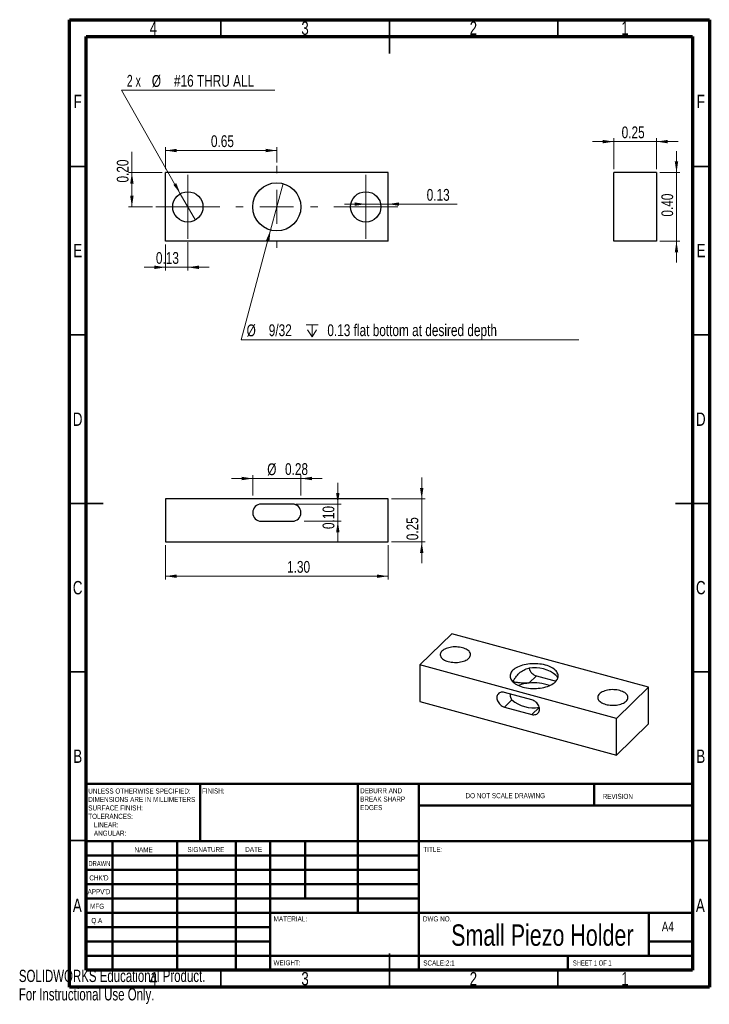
# Model space of a CAD drawing. Header units: inches. Extents: x 0 to 8.1, y 0 to 11.5.
import ezdxf

# ---------------------------------------------------------------- set-up
doc = ezdxf.new("R2010")
doc.units = ezdxf.units.IN
doc.header["$MEASUREMENT"] = 0
doc.styles.add('SLDTEXTSTYLE0', font='TXT', dxfattribs={"width": 0.75})
doc.styles.add('SLDTEXTSTYLE1', font='TXT', dxfattribs={"width": 0.686449})
doc.styles.add('SLDTEXTSTYLE2', font='TXT', dxfattribs={"width": 0.6875})
doc.styles.add('SLDTEXTSTYLE3', font='TXT', dxfattribs={"width": 0.666667})
doc.styles.add('SLDTEXTSTYLE4', font='TXT', dxfattribs={"width": 0.7})
doc.dimstyles.new('SLDDIMSTYLE0', dxfattribs={"dimtxt": 0.137795, "dimasz": 0.13, "dimexe": 0, "dimexo": 0.0625, "dimgap": 0.034449, "dimtad": 1, "dimlfac": 0.5, "dimrnd": 1e-09, "dimzin": 0, "dimdsep": 46, "dimtxsty": 'SLDTEXTSTYLE0', "dimsah": 1, "dimcen": 0.09, "dimadec": 0, "dimazin": 0, "dimtfac": 1, "dimtofl": 0, "dimtmove": 0, "dimatfit": 3, "dimfxl": 1, "dimfrac": 2, "dimtolj": 1, "dimtzin": 12, "dimarcsym": 0})
doc.dimstyles.new('SLDDIMSTYLE1', dxfattribs={"dimtxt": 0.137795, "dimasz": 0.13, "dimexe": 0, "dimexo": 0.0625, "dimgap": 0.034449, "dimtad": 1, "dimlfac": 0.5, "dimrnd": 1e-09, "dimdsep": 46, "dimtxsty": 'SLDTEXTSTYLE0', "dimsah": 1, "dimcen": 0.09, "dimadec": 0, "dimazin": 2, "dimtfac": 1, "dimtmove": 0, "dimatfit": 0, "dimfxl": 1, "dimfrac": 2, "dimtolj": 1, "dimtzin": 12, "dimarcsym": 0})
doc.dimstyles.new('SLDDIMSTYLE2', dxfattribs={"dimtxt": 0.137795, "dimasz": 0.13, "dimexe": 0, "dimexo": 0.0625, "dimgap": 0.034449, "dimtad": 1, "dimlfac": 0.5, "dimrnd": 1e-09, "dimdsep": 46, "dimtxsty": 'SLDTEXTSTYLE0', "dimsah": 1, "dimcen": 0.09, "dimadec": 0, "dimazin": 2, "dimtfac": 1, "dimtofl": 0, "dimtmove": 0, "dimatfit": 3, "dimfxl": 1, "dimfrac": 2, "dimtolj": 1, "dimtzin": 12, "dimarcsym": 0})
doc.dimstyles.new('SLDDIMSTYLE3', dxfattribs={"dimtxt": 0.137795, "dimasz": 0.13, "dimexe": 0, "dimexo": 0.0625, "dimgap": 0.034449, "dimtad": 0, "dimtih": 1, "dimtoh": 1, "dimlfac": 0.5, "dimrnd": 1e-09, "dimdsep": 46, "dimtxsty": 'SLDTEXTSTYLE0', "dimblk1": 'NONE', "dimsah": 1, "dimcen": 0, "dimadec": 0, "dimazin": 2, "dimtfac": 1, "dimtmove": 0, "dimatfit": 3, "dimldrblk": 'NONE', "dimfxl": 1, "dimfrac": 2, "dimtolj": 1, "dimtzin": 12, "dimarcsym": 0})
doc.dimstyles.new('SLDDIMSTYLE4', dxfattribs={"dimtxt": 0.137795, "dimasz": 0.13, "dimexe": 0, "dimexo": 0.0625, "dimgap": 0.034449, "dimtad": 1, "dimlfac": 0.5, "dimrnd": 1e-09, "dimzin": 0, "dimdsep": 46, "dimtxsty": 'SLDTEXTSTYLE0', "dimsah": 1, "dimcen": 0.09, "dimadec": 0, "dimazin": 0, "dimtfac": 1, "dimtmove": 0, "dimatfit": 0, "dimfxl": 1, "dimfrac": 2, "dimtolj": 1, "dimtzin": 12, "dimarcsym": 0})
doc.dimstyles.new('SLDDIMSTYLE5', dxfattribs={"dimtxt": 0.137795, "dimasz": 0.13, "dimexe": 0, "dimexo": 0.0625, "dimgap": 0.034449, "dimtad": 1, "dimlfac": 0.5, "dimrnd": 1e-09, "dimzin": 4, "dimdsep": 46, "dimtxsty": 'SLDTEXTSTYLE0', "dimsah": 1, "dimcen": 0.09, "dimadec": 0, "dimazin": 1, "dimtfac": 1, "dimtofl": 0, "dimtmove": 0, "dimatfit": 3, "dimfxl": 1, "dimfrac": 2, "dimtolj": 1, "dimtzin": 12, "dimarcsym": 0})

# ---------------------------------------------------------------- blocks, each defined once
blk = doc.blocks.new('SW_NOTE_0')
at = {"color": 0, "linetype": 'Continuous', "lineweight": 0, "attachment_point": 1, "style": 'SLDTEXTSTYLE0'}
for s, insert, char_height in [('UNLESS OTHERWISE SPECIFIED:', (0, 0.076), 0.05906), ('DIMENSIONS ARE IN MILLIMETERS', (0, -0.022), 0.05906), ('TOLERANCES:', (0, -0.219), 0.05906), ('SURFACE FINISH:', (0, -0.121), 0.05906), ('LINEAR:', (0.066, -0.318), 0.0591), ('ANGULAR:', (0.066, -0.416), 0.0591)]:
    blk.add_mtext(s, dxfattribs=dict(at, insert=insert, char_height=char_height))
blk = doc.blocks.new('SW_NOTE_0_1')
at = {"color": 0, "linetype": 'Continuous', "lineweight": 0, "attachment_point": 1, "style": 'SLDTEXTSTYLE0'}
for s, insert, char_height in [('DEBURR AND', (0, 0.076), 0.0591), ('BREAK SHARP', (0, -0.022), 0.05906), ('EDGES', (0, -0.121), 0.0591)]:
    blk.add_mtext(s, dxfattribs=dict(at, insert=insert, char_height=char_height))
blk = doc.blocks.new('_D')
at = {"color": 7, "linetype": 'Continuous', "lineweight": 0}
for p, q in [((1.321, 9.71), (1.321, 9.951)), ((1.676, 9.71), (1.282, 9.71)), ((1.321, 9.31), (1.321, 9.71)), ((1.562, 9.31), (1.282, 9.31))]:
    blk.add_line(p, q, dxfattribs=at)
at = {"color": 7, "linetype": 'Continuous', "lineweight": 18}
for points in [[(1.321, 9.71), (1.301, 9.58), (1.341, 9.58)], [(1.321, 9.31), (1.341, 9.44), (1.301, 9.44)]]:
    blk.add_solid(points, dxfattribs=at)
at = {"color": 7, "linetype": 'Continuous', "lineweight": 18, "insert": (1.144, 9.594), "char_height": 0.1378, "attachment_point": 1, "rotation": 90, "style": 'SLDTEXTSTYLE0'}
blk.add_mtext('0.20', dxfattribs=at)
blk = doc.blocks.new('_D_1')
at = {"color": 7, "linetype": 'Continuous', "lineweight": 0}
for p, q in [((1.715, 8.871), (1.715, 8.565)), ((1.975, 8.897), (1.975, 8.565)), ((1.715, 8.604), (1.465, 8.604)), ((1.975, 8.604), (1.715, 8.604)), ((1.975, 8.604), (2.225, 8.604))]:
    blk.add_line(p, q, dxfattribs=at)
at = {"color": 7, "linetype": 'Continuous', "lineweight": 18}
for points in [[(1.715, 8.604), (1.585, 8.624), (1.585, 8.584)], [(1.975, 8.604), (2.105, 8.584), (2.105, 8.624)]]:
    blk.add_solid(points, dxfattribs=at)
at = {"color": 7, "linetype": 'Continuous', "lineweight": 18, "insert": (1.602, 8.782), "char_height": 0.1378, "attachment_point": 1, "style": 'SLDTEXTSTYLE0'}
blk.add_mtext('0.13', dxfattribs=at)
blk = doc.blocks.new('_D_2')
at = {"color": 7, "linetype": 'Continuous', "lineweight": 0}
for p, q in [((1.715, 9.75), (1.715, 10.007)), ((3.015, 9.828), (3.015, 10.007)), ((3.015, 9.968), (1.715, 9.968))]:
    blk.add_line(p, q, dxfattribs=at)
at = {"color": 7, "linetype": 'Continuous', "lineweight": 18}
for points in [[(1.715, 9.968), (1.845, 9.948), (1.845, 9.988)], [(3.015, 9.968), (2.885, 9.988), (2.885, 9.948)]]:
    blk.add_solid(points, dxfattribs=at)
at = {"color": 7, "linetype": 'Continuous', "lineweight": 18, "insert": (2.245, 10.146), "char_height": 0.1378, "attachment_point": 1, "style": 'SLDTEXTSTYLE0'}
blk.add_mtext('0.65', dxfattribs=at)
blk = doc.blocks.new('_D_3')
at = {"color": 7, "linetype": 'Continuous', "lineweight": 0}
for p, q in [((4.055, 9.342), (3.805, 9.342)), ((4.055, 9.342), (4.315, 9.342)), ((4.315, 9.342), (5.123, 9.342))]:
    blk.add_line(p, q, dxfattribs=at)
at = {"color": 7, "linetype": 'Continuous', "lineweight": 18}
for points in [[(4.055, 9.342), (3.925, 9.362), (3.925, 9.322)], [(4.315, 9.342), (4.445, 9.322), (4.445, 9.362)]]:
    blk.add_solid(points, dxfattribs=at)
at = {"color": 7, "linetype": 'Continuous', "lineweight": 18, "insert": (4.767, 9.519), "char_height": 0.1378, "attachment_point": 1, "style": 'SLDTEXTSTYLE0'}
blk.add_mtext('0.13', dxfattribs=at)
blk = doc.blocks.new('SW_RADIAL_DIMENSION_0')
at = {"color": 0, "linetype": 'Continuous', "lineweight": 0}
for p, q in [((0.625, -1.209), (-0.062, -0.002)), ((-0.062, -0.002), (1.729, -0.002)), ((0.801, -1.517), (0.625, -1.209))]:
    blk.add_line(p, q, dxfattribs=at)
at = {"color": 0, "linetype": 'Continuous', "lineweight": 18}
blk.add_solid([(0.625, -1.209), (0.578, -1.086), (0.544, -1.106)], dxfattribs=at)
at = {"color": 0, "linetype": 'Continuous', "lineweight": 18, "char_height": 0.1378, "attachment_point": 1}
for s, insert, style in [('2 x', (0, 0.178), 'SLDTEXTSTYLE3'), ('%%c', (0.292, 0.176), 'SLDTEXTSTYLE0'), ('#16 THRU ALL', (0.551, 0.178), 'SLDTEXTSTYLE0')]:
    blk.add_mtext(s, dxfattribs=dict(at, insert=insert, style=style))
blk = doc.blocks.new('SW_SYMBOL_HOLE_DEPTH')
at = {"color": 0, "linetype": 'Continuous', "lineweight": 18}
for p, q in [((0, 34.4), (31.5, 34.4)), ((15.7, 34.4), (15.7, 3)), ((3.9, 21.9), (15.7, 3)), ((27.6, 21.9), (15.7, 3))]:
    blk.add_line(p, q, dxfattribs=at)
blk = doc.blocks.new('_D_4')
at = {"color": 7, "linetype": 'Continuous', "lineweight": 0}
for p, q in [((3.088, 9.582), (2.942, 9.039)), ((2.942, 9.039), (2.599, 7.758)), ((2.599, 7.758), (6.547, 7.758))]:
    blk.add_line(p, q, dxfattribs=at)
at = {"color": 7, "linetype": 'Continuous', "lineweight": 18}
blk.add_solid([(2.942, 9.039), (2.889, 8.918), (2.928, 8.908)], dxfattribs=at)
at = {"color": 7, "linetype": 'Continuous', "lineweight": 18, "xscale": 0.0044707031, "yscale": 0.0044707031, "zscale": 0.0044707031}
blk.add_blockref('SW_SYMBOL_HOLE_DEPTH', (3.357, 7.777), dxfattribs=at)
at = {"color": 7, "linetype": 'Continuous', "lineweight": 18, "char_height": 0.1378, "attachment_point": 1, "style": 'SLDTEXTSTYLE0'}
for s, insert in [('%%c', (2.662, 7.936)), ('9/32', (2.921, 7.938)), ('0.13 flat bottom at desired depth', (3.606, 7.938))]:
    blk.add_mtext(s, dxfattribs=dict(at, insert=insert))
blk = doc.blocks.new('_None')
blk = doc.blocks.new('SW_CENTERMARKSYMBOL_0')
at = {"color": 0, "linetype": 'Continuous', "lineweight": 18}
for p, q in [((0, 0.197), (0, 0.374)), ((0, 0), (0, 0.197)), ((-0.197, 0), (-0.374, 0)), ((0, 0), (-0.197, 0)), ((0, 0), (0, -0.197)), ((0, 0), (0.197, 0)), ((0.197, 0), (0.374, 0)), ((0, -0.197), (0, -0.374))]:
    blk.add_line(p, q, dxfattribs=at)
blk = doc.blocks.new('SW_CENTERMARKSYMBOL_1')
at = {"color": 0, "linetype": 'Continuous', "lineweight": 18}
for p, q in [((0, 0.197), (0, 0.374)), ((0, 0), (0, 0.197)), ((-0.197, 0), (-0.374, 0)), ((0, 0), (-0.197, 0)), ((0, 0), (0, -0.197)), ((0, 0), (0.197, 0)), ((0.197, 0), (0.374, 0)), ((0, -0.197), (0, -0.374))]:
    blk.add_line(p, q, dxfattribs=at)
blk = doc.blocks.new('SW_CENTERMARKSYMBOL_2')
at = {"color": 0, "linetype": 'Continuous', "lineweight": 18}
for p, q in [((0, 0.394), (0, 0.478)), ((0, 0), (0, 0.197)), ((-0.394, 0), (-0.478, 0)), ((0, 0), (-0.197, 0)), ((0, 0), (0, -0.197)), ((0, 0), (0.197, 0)), ((0.394, 0), (0.478, 0)), ((0, -0.394), (0, -0.478))]:
    blk.add_line(p, q, dxfattribs=at)
blk = doc.blocks.new('_D_5')
at = {"color": 7, "linetype": 'Continuous', "lineweight": 0}
for p, q in [((6.955, 10.072), (6.705, 10.072)), ((6.955, 9.75), (6.955, 10.111)), ((7.455, 10.072), (6.955, 10.072)), ((7.455, 9.75), (7.455, 10.111)), ((7.455, 10.072), (7.705, 10.072))]:
    blk.add_line(p, q, dxfattribs=at)
at = {"color": 7, "linetype": 'Continuous', "lineweight": 18}
for points in [[(6.955, 10.072), (6.825, 10.092), (6.825, 10.052)], [(7.455, 10.072), (7.585, 10.052), (7.585, 10.092)]]:
    blk.add_solid(points, dxfattribs=at)
at = {"color": 7, "linetype": 'Continuous', "lineweight": 18, "insert": (7.046, 10.249), "char_height": 0.1378, "attachment_point": 1, "style": 'SLDTEXTSTYLE0'}
blk.add_mtext('0.25', dxfattribs=at)
blk = doc.blocks.new('_D_6')
at = {"color": 7, "linetype": 'Continuous', "lineweight": 0}
for p, q in [((7.687, 9.71), (7.687, 9.96)), ((7.494, 9.71), (7.727, 9.71)), ((7.687, 9.71), (7.687, 8.91)), ((7.494, 8.91), (7.727, 8.91)), ((7.687, 8.91), (7.687, 8.66))]:
    blk.add_line(p, q, dxfattribs=at)
at = {"color": 7, "linetype": 'Continuous', "lineweight": 18}
for points in [[(7.687, 9.71), (7.707, 9.84), (7.667, 9.84)], [(7.687, 8.91), (7.667, 8.78), (7.707, 8.78)]]:
    blk.add_solid(points, dxfattribs=at)
at = {"color": 7, "linetype": 'Continuous', "lineweight": 18, "insert": (7.51, 9.196), "char_height": 0.1378, "attachment_point": 1, "rotation": 90, "style": 'SLDTEXTSTYLE0'}
blk.add_mtext('0.40', dxfattribs=at)
blk = doc.blocks.new('_D_7')
at = {"color": 7, "linetype": 'Continuous', "lineweight": 0}
for p, q in [((1.715, 5.358), (1.715, 4.957)), ((4.315, 5.358), (4.315, 4.957)), ((1.715, 4.996), (4.315, 4.996))]:
    blk.add_line(p, q, dxfattribs=at)
at = {"color": 7, "linetype": 'Continuous', "lineweight": 18}
for points in [[(1.715, 4.996), (1.845, 4.976), (1.845, 5.016)], [(4.315, 4.996), (4.185, 5.016), (4.185, 4.976)]]:
    blk.add_solid(points, dxfattribs=at)
at = {"color": 7, "linetype": 'Continuous', "lineweight": 18, "insert": (3.135, 5.174), "char_height": 0.1378, "attachment_point": 1, "style": 'SLDTEXTSTYLE0'}
blk.add_mtext('1.30', dxfattribs=at)
blk = doc.blocks.new('_D_8')
at = {"color": 7, "linetype": 'Continuous', "lineweight": 0}
for p, q in [((4.709, 5.898), (4.709, 6.148)), ((4.354, 5.898), (4.748, 5.898)), ((4.709, 5.398), (4.709, 5.898)), ((4.354, 5.398), (4.748, 5.398)), ((4.709, 5.398), (4.709, 5.148))]:
    blk.add_line(p, q, dxfattribs=at)
at = {"color": 7, "linetype": 'Continuous', "lineweight": 18}
for points in [[(4.709, 5.898), (4.729, 6.028), (4.689, 6.028)], [(4.709, 5.398), (4.689, 5.268), (4.729, 5.268)]]:
    blk.add_solid(points, dxfattribs=at)
at = {"color": 7, "linetype": 'Continuous', "lineweight": 18, "insert": (4.531, 5.416), "char_height": 0.1378, "attachment_point": 1, "rotation": 90, "style": 'SLDTEXTSTYLE0'}
blk.add_mtext('0.25', dxfattribs=at)
blk = doc.blocks.new('_D_9')
at = {"color": 7, "linetype": 'Continuous', "lineweight": 0}
for p, q in [((2.734, 6.137), (2.484, 6.137)), ((2.734, 5.937), (2.734, 6.176)), ((2.734, 6.137), (3.296, 6.137)), ((3.296, 5.937), (3.296, 6.176)), ((3.296, 6.137), (3.546, 6.137))]:
    blk.add_line(p, q, dxfattribs=at)
at = {"color": 7, "linetype": 'Continuous', "lineweight": 18}
for points in [[(2.734, 6.137), (2.604, 6.157), (2.604, 6.117)], [(3.296, 6.137), (3.426, 6.117), (3.426, 6.157)]]:
    blk.add_solid(points, dxfattribs=at)
at = {"color": 7, "linetype": 'Continuous', "lineweight": 18, "char_height": 0.1378, "attachment_point": 1, "style": 'SLDTEXTSTYLE0'}
for s, insert in [('%%c', (2.903, 6.314)), ('0.28', (3.111, 6.316))]:
    blk.add_mtext(s, dxfattribs=dict(at, insert=insert))
blk = doc.blocks.new('_D_10')
at = {"color": 7, "linetype": 'Continuous', "lineweight": 0}
for p, q in [((3.728, 5.838), (3.728, 6.088)), ((3.236, 5.838), (3.767, 5.838)), ((3.728, 5.638), (3.728, 5.838)), ((3.336, 5.638), (3.767, 5.638)), ((3.728, 5.638), (3.728, 5.388))]:
    blk.add_line(p, q, dxfattribs=at)
at = {"color": 7, "linetype": 'Continuous', "lineweight": 18}
for points in [[(3.728, 5.838), (3.748, 5.968), (3.708, 5.968)], [(3.728, 5.638), (3.708, 5.508), (3.748, 5.508)]]:
    blk.add_solid(points, dxfattribs=at)
at = {"color": 7, "linetype": 'Continuous', "lineweight": 18, "insert": (3.55, 5.547), "char_height": 0.1378, "attachment_point": 1, "rotation": 90, "style": 'SLDTEXTSTYLE0'}
blk.add_mtext('0.10', dxfattribs=at)

msp = doc.modelspace()

# ---------------------------------------------------------------- linework, layer by layer
at = {"color": 7, "linetype": 'Continuous', "lineweight": 70}
for p, q in [((0.591, 0.197), (0.591, 11.496)), ((0.591, 11.496), (8.071, 11.496)), ((8.071, 11.496), (8.071, 0.197)), ((0.787, 0.394), (0.787, 11.299)), ((0.787, 11.299), (7.874, 11.299)), ((7.874, 11.299), (7.874, 0.394)), ((7.874, 0.394), (0.787, 0.394)), ((8.071, 0.197), (0.591, 0.197))]:
    msp.add_line(p, q, dxfattribs=at)
at = {"color": 7, "linetype": 'Continuous', "lineweight": 35}
for p, q in [((2.362, 11.299), (2.362, 11.496)), ((4.331, 11.496), (4.331, 11.102)), ((4.331, 11.299), (4.331, 11.496)), ((6.299, 11.299), (6.299, 11.496)), ((0.787, 9.783), (0.591, 9.783)), ((7.874, 9.783), (8.071, 9.783)), ((0.787, 7.815), (0.591, 7.815)), ((7.874, 7.815), (8.071, 7.815)), ((0.591, 5.846), (0.984, 5.846)), ((0.787, 5.846), (0.591, 5.846)), ((8.071, 5.846), (7.677, 5.846)), ((7.874, 5.846), (8.071, 5.846)), ((0.787, 3.878), (0.591, 3.878)), ((7.874, 3.878), (8.071, 3.878)), ((0.787, 1.909), (0.591, 1.909)), ((7.874, 1.909), (8.071, 1.909)), ((4.331, 0.197), (4.331, 0.591)), ((2.362, 0.394), (2.362, 0.197)), ((4.331, 0.394), (4.331, 0.197)), ((6.299, 0.394), (6.299, 0.197))]:
    msp.add_line(p, q, dxfattribs=at)
at = {"color": 7, "linetype": 'Continuous', "lineweight": 25}
for p, q in [((4.315, 9.71), (1.715, 9.71)), ((1.715, 8.91), (1.715, 9.71)), ((4.315, 8.91), (4.315, 9.71)), ((6.955, 8.91), (6.955, 9.71)), ((7.455, 9.71), (6.955, 9.71)), ((7.455, 9.71), (7.455, 8.91)), ((4.315, 8.91), (1.715, 8.91)), ((7.455, 8.91), (6.955, 8.91)), ((4.315, 5.898), (1.715, 5.898)), ((1.715, 5.898), (1.715, 5.398)), ((4.315, 5.398), (4.315, 5.898)), ((3.196, 5.838), (2.834, 5.838)), ((2.834, 5.638), (3.196, 5.638)), ((1.715, 5.398), (4.315, 5.398)), ((4.686, 3.96), (5.06, 4.324)), ((7.359, 3.699), (5.06, 4.324)), ((6.986, 3.335), (4.686, 3.96)), ((4.686, 3.96), (4.686, 3.531)), ((6.049, 3.832), (5.963, 3.748)), ((6.049, 3.832), (6.279, 3.77)), ((6.986, 3.335), (7.359, 3.699)), ((7.359, 3.271), (7.359, 3.699)), ((5.996, 3.552), (5.676, 3.639)), ((5.743, 3.621), (5.742, 3.614)), ((4.686, 3.531), (6.986, 2.906)), ((5.762, 3.552), (5.676, 3.468)), ((5.676, 3.468), (5.996, 3.381)), ((6.986, 2.906), (6.986, 3.335)), ((7.359, 3.271), (6.986, 2.906))]:
    msp.add_line(p, q, dxfattribs=at)
at = {"color": 8, "linetype": 'Continuous', "lineweight": 25}
msp.add_line((6.082, 3.464), (5.996, 3.381), dxfattribs=at)
at = {"color": 7, "linetype": 'Continuous', "lineweight": 50}
for p, q in [((0.787, 2.569), (7.874, 2.569)), ((0.787, 2.569), (0.787, 0.394)), ((2.118, 1.9), (2.118, 2.569)), ((3.961, 2.569), (3.961, 1.063)), ((4.677, 2.569), (4.677, 0.394)), ((6.724, 2.318), (6.724, 2.569)), ((7.874, 2.318), (4.677, 2.318)), ((7.874, 1.9), (0.787, 1.9)), ((1.094, 1.9), (1.094, 0.394)), ((1.85, 1.9), (1.85, 0.394)), ((2.535, 1.9), (2.535, 0.394)), ((2.937, 0.394), (2.937, 1.9)), ((3.346, 1.23), (3.346, 1.9)), ((4.677, 1.732), (0.787, 1.732)), ((4.677, 1.565), (0.787, 1.565)), ((4.677, 1.398), (0.787, 1.398)), ((4.677, 1.23), (0.787, 1.23)), ((2.937, 1.063), (0.787, 1.063)), ((2.937, 1.063), (7.874, 1.063)), ((7.362, 0.561), (7.362, 1.063)), ((2.937, 0.896), (0.787, 0.896)), ((2.937, 0.728), (0.787, 0.728)), ((7.874, 0.728), (7.362, 0.728)), ((0.787, 0.561), (7.874, 0.561)), ((6.417, 0.394), (6.417, 0.561))]:
    msp.add_line(p, q, dxfattribs=at)
at = {"color": 7, "linetype": 'Continuous', "lineweight": 25, "flags": 128}
for points in [[(5.02, 3.999), (5.037, 3.995), (5.055, 3.992), (5.073, 3.99), (5.091, 3.988), (5.11, 3.988), (5.128, 3.989), (5.146, 3.991), (5.164, 3.994), (5.181, 3.998), (5.197, 4.002), (5.212, 4.008), (5.226, 4.014), (5.239, 4.021), (5.25, 4.029), (5.259, 4.037), (5.267, 4.046), (5.273, 4.055), (5.277, 4.064), (5.279, 4.073), (5.28, 4.083), (5.278, 4.092), (5.274, 4.102), (5.269, 4.111), (5.262, 4.12), (5.253, 4.128), (5.242, 4.136), (5.23, 4.143), (5.216, 4.149), (5.201, 4.155), (5.185, 4.16), (5.169, 4.164), (5.151, 4.167), (5.133, 4.169), (5.115, 4.17), (5.096, 4.171), (5.078, 4.17), (5.059, 4.168), (5.042, 4.165), (5.025, 4.161), (5.009, 4.157), (4.993, 4.151), (4.979, 4.145), (4.967, 4.138), (4.956, 4.13), (4.946, 4.122), (4.938, 4.113), (4.932, 4.104), (4.928, 4.095), (4.926, 4.086), (4.926, 4.076), (4.928, 4.066), (4.931, 4.057), (4.937, 4.048), (4.944, 4.039), (4.953, 4.031), (4.964, 4.023), (4.976, 4.016), (4.989, 4.009), (5.004, 4.004), (5.02, 3.999)], [(5.891, 3.701), (5.912, 3.696), (5.934, 3.692), (5.956, 3.689), (5.979, 3.686), (6.002, 3.685), (6.026, 3.685), (6.049, 3.685), (6.072, 3.687), (6.094, 3.689), (6.117, 3.693), (6.138, 3.697), (6.159, 3.703), (6.179, 3.709), (6.198, 3.716), (6.215, 3.724), (6.231, 3.732), (6.246, 3.742), (6.26, 3.752), (6.271, 3.762), (6.281, 3.773), (6.29, 3.784), (6.296, 3.795), (6.3, 3.807), (6.303, 3.819), (6.304, 3.831), (6.303, 3.843), (6.299, 3.855), (6.294, 3.866), (6.288, 3.878), (6.279, 3.889), (6.269, 3.9), (6.256, 3.91), (6.243, 3.92), (6.227, 3.929), (6.211, 3.937), (6.193, 3.945), (6.174, 3.952), (6.154, 3.958), (6.133, 3.963), (6.111, 3.967), (6.089, 3.97), (6.066, 3.973), (6.043, 3.974), (6.02, 3.974), (5.996, 3.974), (5.973, 3.972), (5.951, 3.969), (5.928, 3.966), (5.907, 3.961), (5.886, 3.956), (5.866, 3.95), (5.848, 3.943), (5.83, 3.935), (5.814, 3.926), (5.799, 3.917), (5.786, 3.907), (5.774, 3.897), (5.764, 3.886), (5.756, 3.875), (5.749, 3.864), (5.745, 3.852), (5.742, 3.84), (5.741, 3.828), (5.743, 3.816), (5.746, 3.804), (5.751, 3.792), (5.758, 3.781), (5.766, 3.77), (5.777, 3.759), (5.789, 3.749), (5.802, 3.739), (5.818, 3.73), (5.834, 3.722), (5.852, 3.714), (5.871, 3.707), (5.891, 3.701)], [(5.676, 3.639), (5.663, 3.642), (5.651, 3.643), (5.639, 3.642), (5.628, 3.639), (5.618, 3.634), (5.609, 3.628), (5.601, 3.62), (5.595, 3.611), (5.591, 3.601), (5.588, 3.59), (5.587, 3.578), (5.588, 3.565), (5.591, 3.553), (5.595, 3.54), (5.601, 3.528), (5.609, 3.516), (5.618, 3.505), (5.628, 3.495), (5.639, 3.486), (5.651, 3.478), (5.663, 3.472), (5.676, 3.468)], [(6.86, 3.499), (6.877, 3.495), (6.894, 3.492), (6.912, 3.49), (6.931, 3.489), (6.949, 3.488), (6.968, 3.489), (6.986, 3.491), (7.003, 3.494), (7.02, 3.498), (7.037, 3.502), (7.052, 3.508), (7.066, 3.514), (7.078, 3.521), (7.089, 3.529), (7.099, 3.537), (7.107, 3.546), (7.113, 3.555), (7.117, 3.564), (7.119, 3.573), (7.119, 3.583), (7.118, 3.592), (7.114, 3.602), (7.109, 3.611), (7.101, 3.62), (7.092, 3.628), (7.082, 3.636), (7.069, 3.643), (7.056, 3.649), (7.041, 3.655), (7.025, 3.66), (7.008, 3.664), (6.991, 3.667), (6.973, 3.669), (6.954, 3.67), (6.936, 3.671), (6.917, 3.67), (6.899, 3.668), (6.881, 3.665), (6.864, 3.661), (6.848, 3.657), (6.833, 3.651), (6.819, 3.645), (6.806, 3.638), (6.795, 3.63), (6.786, 3.622), (6.778, 3.613), (6.772, 3.604), (6.768, 3.595), (6.766, 3.586), (6.766, 3.576), (6.767, 3.567), (6.771, 3.557), (6.776, 3.548), (6.784, 3.539), (6.793, 3.531), (6.803, 3.523), (6.815, 3.516), (6.829, 3.509), (6.844, 3.504), (6.86, 3.499)], [(5.996, 3.381), (6.009, 3.378), (6.021, 3.378), (6.033, 3.379), (6.044, 3.381), (6.054, 3.386), (6.063, 3.392), (6.071, 3.4), (6.077, 3.409), (6.081, 3.419), (6.084, 3.431), (6.085, 3.443), (6.084, 3.455), (6.081, 3.468), (6.077, 3.48), (6.071, 3.493), (6.063, 3.505), (6.054, 3.516), (6.044, 3.526), (6.033, 3.535), (6.021, 3.542), (6.009, 3.548), (5.996, 3.552)]]:
    msp.add_lwpolyline(points, dxfattribs=at)
at = {"color": 7, "linetype": 'Continuous', "lineweight": 25}
for centre, radius in [((3.015, 9.31), 0.281), ((1.975, 9.31), 0.177), ((4.055, 9.31), 0.177)]:
    msp.add_circle(centre, radius, dxfattribs=at)
for centre, radius, start, end in [((2.834, 5.738), 0.1, 90, 270), ((3.196, 5.738), 0.1, 270, 90), ((6.034, 3.549), 0.378, 48.7035, 100.8875), ((6.084, 3.952), 0.125, 195.043, 253.8136), ((6.006, 3.323), 0.428, 95.7938, 112.4097), ((6.024, 3.266), 0.486, 68.4656, 97.2106), ((6.012, 3.84), 0.381, 228.9787, 280.6122)]:
    msp.add_arc(centre, radius, start, end, dxfattribs=at)
for points, knots in [([(5.963, 3.748), (5.952, 3.747), (5.941, 3.746), (5.921, 3.746), (5.911, 3.746), (5.882, 3.747), (5.865, 3.748), (5.833, 3.752), (5.82, 3.754), (5.801, 3.756), (5.796, 3.757), (5.788, 3.758), (5.785, 3.759), (5.781, 3.759), (5.78, 3.76), (5.779, 3.76), (5.778, 3.76), (5.777, 3.761), (5.777, 3.761), (5.777, 3.761), (5.776, 3.762), (5.776, 3.764), (5.777, 3.765), (5.778, 3.768), (5.779, 3.769), (5.78, 3.772), (5.782, 3.775), (5.785, 3.781), (5.788, 3.786), (5.796, 3.799), (5.802, 3.808), (5.82, 3.833), (5.834, 3.849), (5.865, 3.877), (5.882, 3.89), (5.921, 3.91), (5.941, 3.917), (5.963, 3.92)], [0, 0, 0, 0, 0.0625, 0.0625, 0.125, 0.125, 0.25, 0.25, 0.375, 0.375, 0.4375, 0.4375, 0.46875, 0.46875, 0.484375, 0.484375, 0.492187, 0.492187, 0.496094, 0.496094, 0.5, 0.5, 0.507812, 0.507812, 0.515625, 0.515625, 0.53125, 0.53125, 0.5625, 0.5625, 0.625, 0.625, 0.75, 0.75, 0.875, 0.875, 1, 1, 1, 1]), ([(6.283, 3.832), (6.286, 3.828), (6.292, 3.819), (6.296, 3.808), (6.298, 3.802), (6.298, 3.802)], [0, 0, 0, 0, 0.4934911, 0.9985118, 1, 1, 1, 1]), ([(5.742, 3.621), (5.742, 3.619), (5.742, 3.61), (5.744, 3.592), (5.749, 3.575), (5.756, 3.561), (5.76, 3.555), (5.762, 3.552)], [0, 0, 0, 0, 0.090498, 0.340335, 0.664579, 0.832325, 1, 1, 1, 1])]:
    msp.add_open_spline(points, degree=3, knots=knots, dxfattribs=at)

# ---------------------------------------------------------------- block references
at = {"color": 7, "linetype": 'Continuous', "lineweight": 18}
msp.add_blockref('SW_RADIAL_DIMENSION_0', (1.262, 10.673), dxfattribs=at)
at = {"color": 7, "linetype": 'Continuous', "lineweight": 0}
for name, p in [('SW_CENTERMARKSYMBOL_2', (3.015, 9.31)), ('SW_CENTERMARKSYMBOL_1', (1.975, 9.31)), ('SW_CENTERMARKSYMBOL_0', (4.055, 9.31)), ('SW_NOTE_0', (0.811, 2.44)), ('SW_NOTE_0_1', (3.989, 2.444))]:
    msp.add_blockref(name, p, dxfattribs=at)

# ---------------------------------------------------------------- texts
for s, insert, char_height, attachment_point, style in [('4', (1.573, 11.475), 0.156, 2, 'SLDTEXTSTYLE0'), ('3', (3.345, 11.475), 0.156, 2, 'SLDTEXTSTYLE0'), ('2', (5.313, 11.475), 0.156, 2, 'SLDTEXTSTYLE0'), ('1', (7.085, 11.475), 0.156, 2, 'SLDTEXTSTYLE0'), ('F', (0.687, 10.619), 0.156, 2, 'SLDTEXTSTYLE0'), ('F', (7.971, 10.619), 0.156, 2, 'SLDTEXTSTYLE0'), ('E', (0.689, 8.877), 0.156, 2, 'SLDTEXTSTYLE0'), ('E', (7.973, 8.877), 0.156, 2, 'SLDTEXTSTYLE0'), ('D', (0.687, 6.908), 0.156, 2, 'SLDTEXTSTYLE0'), ('D', (7.971, 6.908), 0.156, 2, 'SLDTEXTSTYLE0'), ('C', (0.687, 4.94), 0.156, 2, 'SLDTEXTSTYLE0'), ('C', (7.971, 4.94), 0.156, 2, 'SLDTEXTSTYLE0'), ('B', (0.688, 2.971), 0.156, 2, 'SLDTEXTSTYLE0'), ('B', (7.971, 2.971), 0.156, 2, 'SLDTEXTSTYLE0'), ('FINISH:', (2.141, 2.517), 0.0591, 1, 'SLDTEXTSTYLE0'), ('DO NOT SCALE DRAWING', (5.221, 2.462), 0.05906, 1, 'SLDTEXTSTYLE0'), ('REVISION', (6.824, 2.454), 0.0591, 1, 'SLDTEXTSTYLE0'), ('NAME', (1.351, 1.831), 0.0591, 1, 'SLDTEXTSTYLE0'), ('SIGNATURE', (1.97, 1.833), 0.0591, 1, 'SLDTEXTSTYLE0'), ('DATE', (2.646, 1.834), 0.0591, 1, 'SLDTEXTSTYLE0'), ('TITLE:', (4.728, 1.834), 0.0591, 1, 'SLDTEXTSTYLE0'), ('DRAWN', (0.813, 1.669), 0.0591, 1, 'SLDTEXTSTYLE1'), ("CHK'D", (0.824, 1.502), 0.0591, 1, 'SLDTEXTSTYLE0'), ("APPV'D", (0.803, 1.341), 0.0591, 1, 'SLDTEXTSTYLE0'), ('A', (0.683, 1.229), 0.156, 2, 'SLDTEXTSTYLE0'), ('MFG', (0.832, 1.17), 0.0591, 1, 'SLDTEXTSTYLE0'), ('A', (7.966, 1.229), 0.156, 2, 'SLDTEXTSTYLE0'), ('Q.A', (0.847, 1.004), 0.0591, 1, 'SLDTEXTSTYLE0'), ('MATERIAL:', (2.978, 1.023), 0.0591, 1, 'SLDTEXTSTYLE0'), ('Small Piezo Holder', (6.119, 0.929), 0.25, 2, 'SLDTEXTSTYLE0'), ('DWG NO.', (4.723, 1.023), 0.0591, 1, 'SLDTEXTSTYLE0'), ('A4', (7.515, 0.961), 0.1146, 1, 'SLDTEXTSTYLE0'), ('WEIGHT:', (2.977, 0.51), 0.059, 1, 'SLDTEXTSTYLE0'), ('SCALE:2:1', (4.727, 0.508), 0.0591, 1, 'SLDTEXTSTYLE0'), ('SHEET 1 OF 1', (6.476, 0.508), 0.05906, 1, 'SLDTEXTSTYLE2'), ('4', (1.573, 0.373), 0.156, 2, 'SLDTEXTSTYLE0'), ('3', (3.345, 0.373), 0.156, 2, 'SLDTEXTSTYLE0'), ('2', (5.313, 0.373), 0.156, 2, 'SLDTEXTSTYLE0'), ('1', (7.085, 0.373), 0.156, 2, 'SLDTEXTSTYLE0')]:
    msp.add_mtext(s, dxfattribs=dict(at, insert=insert, char_height=char_height, attachment_point=attachment_point, style=style))
at = {"color": 7, "linetype": 'Continuous', "char_height": 0.14303, "attachment_point": 1, "style": 'SLDTEXTSTYLE4'}
for s, insert in [('SOLIDWORKS Educational Product.', (0, 0.399)), ('For Instructional Use Only.', (0, 0.184))]:
    msp.add_mtext(s, dxfattribs=dict(at, insert=insert))

# ---------------------------------------------------------------- dimensions: what is measured, and where the dimension line sits
at = {"color": 7, "linetype": 'Continuous', "lineweight": 18}
for base, p1, p2, dimstyle, picture, middle in [((6.955, 10.072), (7.455, 9.71), (6.955, 9.71), 'SLDDIMSTYLE1', '_D_5', (7.224, 10.072)), ((1.715, 9.968), (3.015, 9.788), (1.715, 9.71), 'SLDDIMSTYLE2', '_D_2', (2.423, 9.968)), ((4.315, 9.342), (4.055, 9.684), (4.315, 9.71), 'SLDDIMSTYLE1', '_D_3', (4.945, 9.342)), ((1.715, 8.604), (1.975, 8.936), (1.715, 8.91), 'SLDDIMSTYLE1', '_D_1', (1.78, 8.604)), ((4.315, 4.996), (1.715, 5.398), (4.315, 5.398), 'SLDDIMSTYLE5', '_D_7', (3.313, 4.996))]:
    dim = msp.add_linear_dim(base=base, p1=p1, p2=p2, dimstyle=dimstyle, dxfattribs=at)
    dim.commit()
    dim.dimension.update_dxf_attribs({"geometry": picture, "text_midpoint": middle, "dimtype": 160})
for base, p1, p2, dimstyle, picture, middle in [((1.321, 9.71), (1.601, 9.31), (1.715, 9.71), 'SLDDIMSTYLE0', '_D', (1.321, 9.772)), ((7.687, 8.91), (7.455, 9.71), (7.455, 8.91), 'SLDDIMSTYLE4', '_D_6', (7.687, 9.375)), ((4.709, 5.898), (4.315, 5.398), (4.315, 5.898), 'SLDDIMSTYLE1', '_D_8', (4.709, 5.594)), ((3.728, 5.838), (3.296, 5.638), (3.196, 5.838), 'SLDDIMSTYLE4', '_D_10', (3.728, 5.725))]:
    dim = msp.add_linear_dim(base=base, p1=p1, p2=p2, angle=90, dimstyle=dimstyle, dxfattribs=at)
    dim.commit()
    dim.dimension.update_dxf_attribs({"geometry": picture, "text_midpoint": middle, "dimtype": 160})
dim = msp.add_diameter_dim_2p(p1=(3.088, 9.582), p2=(2.942, 9.039), text='%%c 9/32 {\\fGDT;x} <> flat bottom at desired depth\\P', dimstyle='SLDDIMSTYLE3', dxfattribs=at)
dim.commit()
dim.dimension.update_dxf_attribs({"geometry": '_D_4', "text_midpoint": (4.605, 7.869), "dimtype": 163})
dim = msp.add_linear_dim(base=(3.296, 6.137), p1=(2.734, 5.898), p2=(3.296, 5.898), text='%%c<>', dimstyle='SLDDIMSTYLE1', dxfattribs=at)
dim.commit()
dim.dimension.update_dxf_attribs({"geometry": '_D_9', "text_midpoint": (3.185, 6.137), "dimtype": 160})

doc.saveas('drawing.dxf')
